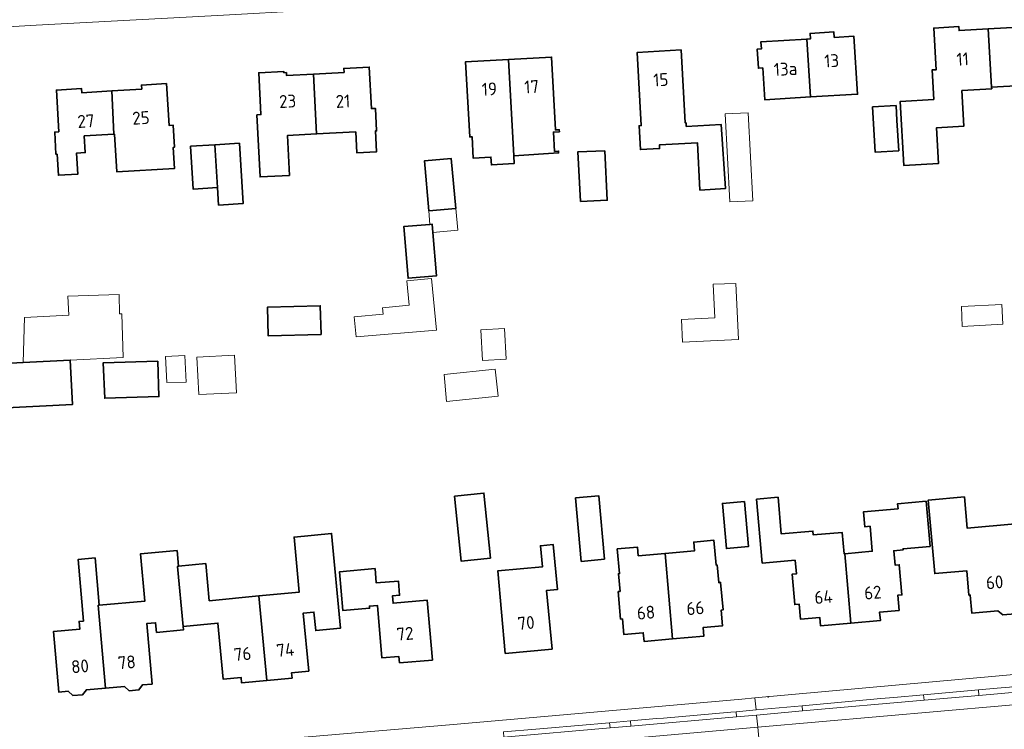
# Model space of a CAD drawing. Header units: metres. Extents: x 140853 to 145288, y 474558 to 480269.
# Tile 239 of 256: x 143818 to 143956, y 478520 to 478619. Entities that reach past the tile are written whole.
import ezdxf
from ezdxf.enums import TextEntityAlignment as Align

# ---------------------------------------------------------------- set-up
doc = ezdxf.new("R2010")
doc.units = ezdxf.units.M
doc.header["$MEASUREMENT"] = 0
for name, color, linetype, lineweight in [('B-WE-OG-BEBOUWING-G', 7, 'Continuous', 35), ('B-WE-OG-BEBOUWING_BIJGEBOUW-G', 7, 'Continuous', 18), ('B-WE-OG-BEBOUWING_HUISNUMMER-T18', 10, 'Continuous', 18), ('B-WE-OG-TERREIN_ERF-G', 7, 'Continuous', 18), ('B-WE-VH-VERHARDING_ASFALT-G', 252, 'Continuous', 18), ('B-WE-VH-VERHARDING_BETONSTRAATSTEEN-G', 252, 'Continuous', 18), ('B-WE-VH-VERHARDING_GRASBETONSTEEN-G', 70, 'Continuous', 18), ('B-WE-VH-VERHARDING_TEGEL-G', 252, 'Continuous', 18), ('X-XX-XX-ALGEMEEN-S', 7, 'Continuous', 18)]:
    doc.layers.add(name, color=color, linetype=linetype, lineweight=lineweight)
doc.styles.add('NLCS-ISO', font='txt')

# ---------------------------------------------------------------- blocks, each defined once
blk = doc.blocks.new('SIE-WEG_AFVALBAK_TYPE_01')
for radius in [0.25, 0.156]:
    blk.add_circle((0, 0), radius)

msp = doc.modelspace()

# ---------------------------------------------------------------- linework, layer by layer
at = {"layer": 'B-WE-OG-BEBOUWING-G', "ltscale": 0.2, "flags": 128}
for points in [[(143954.206, 478609.677), (143954.161, 478609.675), (143953.697, 478617.813), (143949.659, 478617.573), (143949.625, 478618.142), (143946.111, 478617.934), (143946.455, 478612.114), (143945.876, 478612.08), (143946.121, 478607.957), (143941.429, 478607.679), (143941.959, 478598.715), (143946.801, 478599.002), (143946.505, 478603.993), (143950.339, 478604.22), (143950.044, 478609.201), (143954.217, 478609.448), (143954.206, 478609.677)], [(143953.697, 478617.813), (143954.161, 478609.675), (143954.206, 478609.677), (143958.413, 478609.917), (143958.425, 478609.707), (143959.653, 478609.777), (143959.821, 478606.822), (143962.6, 478606.971), (143962.424, 478609.936), (143962.574, 478609.944), (143962.389, 478613.059), (143961.82, 478613.025), (143961.475, 478618.845), (143957.98, 478618.638), (143958.014, 478618.069), (143953.697, 478617.813)], [(143928.365, 478616.391), (143921.982, 478616.014), (143922.046, 478615.025), (143921.458, 478614.987), (143921.631, 478612.312), (143922.22, 478612.351), (143922.508, 478607.92), (143928.919, 478608.299), (143928.365, 478616.391)], [(143928.919, 478608.299), (143935.477, 478608.686), (143934.961, 478616.782), (143932.206, 478616.619), (143932.16, 478617.388), (143928.836, 478617.191), (143928.882, 478616.422), (143928.365, 478616.391), (143928.919, 478608.299)], [(143886.724, 478613.559), (143887.447, 478600.083), (143893.719, 478600.471), (143893.703, 478600.731), (143893.154, 478600.697), (143892.987, 478603.391), (143893.825, 478603.443), (143893.807, 478603.723), (143893.259, 478603.689), (143892.726, 478613.884), (143886.724, 478613.559)], [(143910.849, 478614.878), (143904.693, 478614.538), (143905.258, 478604.304), (143904.949, 478604.287), (143905.134, 478600.942), (143907.819, 478601.09), (143907.791, 478601.599), (143913.093, 478601.892), (143913.459, 478595.273), (143917.005, 478595.489), (143916.414, 478604.47), (143911.535, 478604.185), (143911.508, 478604.675), (143911.408, 478604.669), (143910.849, 478614.878)], [(143859.895, 478603.124), (143865.38, 478603.414), (143865.536, 478600.468), (143868.272, 478600.613), (143868.132, 478603.551), (143868.292, 478603.56), (143868.128, 478606.695), (143867.559, 478606.666), (143867.255, 478612.479), (143863.71, 478612.295), (143863.739, 478611.726), (143859.488, 478611.506), (143859.895, 478603.124)], [(143887.447, 478600.083), (143886.724, 478613.559), (143880.722, 478613.235), (143881.292, 478602.71), (143881.621, 478602.728), (143881.784, 478599.732), (143884.249, 478599.885), (143884.316, 478598.807), (143887.511, 478599.005), (143887.447, 478600.083)], [(143859.488, 478611.506), (143855.7, 478611.309), (143855.68, 478611.699), (143855.34, 478611.681), (143855.331, 478611.861), (143851.828, 478611.679), (143852.131, 478605.827), (143851.562, 478605.797), (143852.013, 478597.12), (143856.108, 478597.332), (143855.818, 478602.908), (143859.895, 478603.124), (143859.488, 478611.506)], [(143831.569, 478603.09), (143831.306, 478609.146), (143827.103, 478608.898), (143827.07, 478609.467), (143823.556, 478609.26), (143823.89, 478603.429), (143823.321, 478603.396), (143823.502, 478600.283), (143823.662, 478600.292), (143823.83, 478597.346), (143826.545, 478597.502), (143826.375, 478600.458), (143827.593, 478600.528), (143827.459, 478602.854), (143831.569, 478603.09)], [(143831.569, 478603.09), (143831.682, 478603.097), (143831.985, 478597.846), (143840.039, 478598.28), (143839.879, 478601.256), (143840.038, 478601.264), (143839.872, 478604.35), (143839.293, 478604.319), (143838.921, 478610.167), (143835.445, 478609.962), (143835.479, 478609.393), (143831.306, 478609.146), (143831.569, 478603.09)], [(143937.551, 478606.907), (143937.94, 478600.568), (143941.234, 478600.77), (143940.975, 478604.992), (143940.85, 478607.085), (143937.551, 478606.907)], [(143846.058, 478595.626), (143845.701, 478601.624), (143842.297, 478601.421), (143842.654, 478595.423), (143846.058, 478595.626)], [(143846.058, 478595.626), (143846.203, 478593.19), (143849.627, 478593.394), (143849.135, 478601.828), (143845.701, 478601.624), (143846.058, 478595.626)], [(143896.76, 478593.687), (143900.505, 478593.871), (143900.167, 478600.753), (143896.417, 478600.651), (143896.76, 478593.687)], [(143875.59, 478592.374), (143879.345, 478592.708), (143878.725, 478599.681), (143874.969, 478599.355), (143875.59, 478592.374)], [(143876.158, 478589.344), (143876.066, 478590.499), (143875.719, 478590.473), (143872.093, 478590.196), (143872.674, 478582.96), (143876.645, 478583.279), (143876.158, 478589.344)], [(143860.529, 478575.097), (143860.414, 478579.108), (143853.031, 478578.896), (143853.148, 478574.886), (143860.529, 478575.097)], [(143818.906, 478571.176), (143815.377, 478570.992), (143815.621, 478564.789), (143825.811, 478565.32), (143825.488, 478571.518), (143818.906, 478571.176)], [(143837.723, 478571.355), (143830.107, 478571.131), (143830.304, 478566.18), (143837.868, 478566.402), (143837.723, 478571.355)], [(143879.166, 478552.505), (143880.079, 478543.419), (143884.19, 478543.84), (143883.279, 478552.918), (143879.166, 478552.505)], [(143900.143, 478543.669), (143899.351, 478552.534), (143896.084, 478552.241), (143896.876, 478543.377), (143900.143, 478543.669)], [(143919.66, 478551.759), (143916.593, 478551.485), (143917.158, 478545.16), (143920.226, 478545.434), (143919.66, 478551.759)], [(143934.535, 478534.723), (143933.703, 478544.448), (143933.579, 478544.437), (143933.314, 478547.419), (143929.28, 478547.061), (143929.233, 478547.599), (143924.82, 478547.208), (143924.366, 478552.328), (143921.378, 478552.063), (143922.17, 478543.124), (143926.752, 478543.53), (143926.922, 478541.618), (143926.324, 478541.565), (143926.699, 478537.341), (143927.296, 478537.394), (143927.482, 478535.303), (143930.191, 478535.543), (143930.297, 478534.348), (143934.535, 478534.723)], [(143934.535, 478534.723), (143938.664, 478535.089), (143938.558, 478536.285), (143941.268, 478536.525), (143941.081, 478538.627), (143941.679, 478538.68), (143941.305, 478542.903), (143940.707, 478542.85), (143940.528, 478544.862), (143941.843, 478544.979), (143941.83, 478545.128), (143945.615, 478545.464), (143945.055, 478551.779), (143941.061, 478551.425), (143941.123, 478550.728), (143936.282, 478550.298), (143936.467, 478548.207), (143937.224, 478548.274), (143937.533, 478544.787), (143933.703, 478544.448), (143934.535, 478534.723)], [(143957.509, 478548.615), (143950.796, 478548.016), (143950.404, 478552.378), (143945.334, 478551.922), (143946.257, 478541.664), (143950.729, 478542.066), (143951.036, 478538.65), (143951.205, 478538.665), (143951.432, 478536.145), (143955.067, 478536.472), (143955.773, 478535.882), (143957.466, 478536.034), (143958.055, 478536.741), (143958.573, 478536.787), (143957.509, 478548.615)], [(143851.851, 478538.537), (143852.933, 478526.726), (143856.478, 478527.064), (143856.407, 478527.81), (143858.816, 478528.039), (143858.044, 478536.153), (143859.538, 478536.295), (143859.784, 478533.706), (143863.258, 478534.037), (143861.999, 478547.277), (143856.753, 478546.778), (143857.485, 478539.073), (143851.851, 478538.537)], [(143909.601, 478532.527), (143914.015, 478532.921), (143913.907, 478534.137), (143916.616, 478534.379), (143916.421, 478536.56), (143916.68, 478536.583), (143916.336, 478540.428), (143916.077, 478540.405), (143915.856, 478542.875), (143915.707, 478542.861), (143915.397, 478546.328), (143912.588, 478546.077), (143912.697, 478544.865), (143908.58, 478544.497), (143909.601, 478532.527)], [(143829.535, 478537.26), (143829.416, 478537.25), (143830.405, 478525.662), (143833.065, 478525.889), (143833.709, 478525.275), (143835.074, 478525.391), (143835.606, 478526.106), (143836.931, 478526.219), (143836.208, 478534.688), (143837.42, 478534.803), (143837.549, 478533.44), (143841.312, 478533.798), (143841.267, 478534.276), (143840.481, 478542.679), (143840.594, 478542.69), (143840.407, 478544.882), (143835.325, 478544.448), (143835.892, 478537.802), (143829.535, 478537.26)], [(143892.791, 478531.089), (143892.042, 478539.305), (143893.536, 478539.441), (143892.964, 478545.715), (143891.171, 478545.552), (143891.44, 478542.604), (143885.216, 478542.036), (143886.268, 478530.494), (143892.791, 478531.089)], [(143908.58, 478544.497), (143904.828, 478544.161), (143904.72, 478545.373), (143901.911, 478545.122), (143902.221, 478541.656), (143902.071, 478541.643), (143902.292, 478539.172), (143902.033, 478539.149), (143902.377, 478535.305), (143902.636, 478535.328), (143902.831, 478533.146), (143905.54, 478533.389), (143905.649, 478532.173), (143909.601, 478532.527), (143908.58, 478544.497)], [(143829.535, 478537.26), (143828.972, 478543.856), (143826.601, 478543.654), (143827.337, 478535.035), (143826.729, 478534.983), (143826.822, 478533.887), (143823.156, 478533.574), (143823.878, 478525.105), (143825.213, 478525.219), (143825.858, 478524.605), (143827.223, 478524.722), (143827.754, 478525.436), (143830.405, 478525.662), (143829.416, 478537.25), (143829.535, 478537.26)], [(143841.267, 478534.276), (143846.125, 478534.738), (143846.87, 478526.903), (143849.349, 478527.139), (143849.42, 478526.392), (143852.933, 478526.726), (143851.851, 478538.537), (143844.912, 478537.877), (143844.42, 478543.054), (143840.594, 478542.69), (143840.481, 478542.679), (143841.267, 478534.276)], [(143871.48, 478529.176), (143876.092, 478529.579), (143875.363, 478537.947), (143870.581, 478537.53), (143870.492, 478538.546), (143871.508, 478538.635), (143871.335, 478540.627), (143868.241, 478540.357), (143868.066, 478542.36), (143863.111, 478541.927), (143863.585, 478536.488), (143867.311, 478536.813), (143867.284, 478537.122), (143868.4, 478537.219), (143869.041, 478529.867), (143871.402, 478530.073), (143871.48, 478529.176)]]:
    msp.add_lwpolyline(points, close=True, dxfattribs=at)
at = {"layer": 'B-WE-OG-BEBOUWING_BIJGEBOUW-G', "ltscale": 0.2, "flags": 128}
for points in [[(143917.633, 478593.619), (143920.826, 478593.785), (143920.186, 478606.088), (143916.993, 478605.921), (143917.633, 478593.619)], [(143875.719, 478590.473), (143876.066, 478590.499), (143876.158, 478589.344), (143879.616, 478589.662), (143879.345, 478592.708), (143875.59, 478592.374), (143875.719, 478590.473)], [(143875.956, 478582.927), (143872.527, 478582.599), (143872.855, 478579.17), (143869.106, 478578.812), (143869.19, 478577.929), (143865.165, 478577.545), (143865.431, 478574.757), (143876.646, 478575.712), (143875.956, 478582.927)], [(143915.556, 478577.44), (143910.861, 478577.195), (143911.027, 478574.002), (143918.853, 478574.41), (143918.446, 478582.236), (143915.312, 478582.135), (143915.556, 478577.44)], [(143825.488, 478571.518), (143832.863, 478571.873), (143832.692, 478577.997), (143832.392, 478577.988), (143832.317, 478580.671), (143825.171, 478580.471), (143825.31, 478577.81), (143819.08, 478577.486), (143818.906, 478571.176), (143825.488, 478571.518)], [(143955.637, 478579.307), (143950.002, 478579.013), (143950.085, 478576.224), (143955.782, 478576.521), (143955.637, 478579.307)], [(143883.065, 478571.479), (143886.383, 478571.652), (143886.162, 478575.909), (143882.844, 478575.736), (143883.065, 478571.479)], [(143841.486, 478572.171), (143838.794, 478572.03), (143838.985, 478568.368), (143841.68, 478568.445), (143841.486, 478572.171)], [(143843.161, 478571.944), (143843.435, 478566.685), (143848.694, 478566.959), (143848.421, 478572.218), (143843.161, 478571.944)], [(143884.855, 478570.254), (143877.706, 478569.505), (143878.074, 478565.704), (143885.253, 478566.456), (143884.855, 478570.254)]]:
    msp.add_lwpolyline(points, close=True, dxfattribs=at)
at = {"layer": 'B-WE-OG-TERREIN_ERF-G', "ltscale": 0.2, "flags": 128}
for points in [[(143966.637, 478626.319), (143932.752, 478624.567), (143906.149, 478623.111), (143872.771, 478621.197), (143846.043, 478619.694), (143820.714, 478618.318), (143792.429, 478616.661)], [(143958.413, 478609.917), (143954.206, 478609.677), (143954.217, 478609.448), (143950.044, 478609.201), (143950.339, 478604.22), (143946.505, 478603.993), (143946.801, 478599.002), (143941.959, 478598.715), (143941.429, 478607.679), (143946.121, 478607.957), (143945.876, 478612.08), (143946.455, 478612.114), (143946.111, 478617.934), (143949.625, 478618.142), (143949.659, 478617.573), (143953.697, 478617.813), (143953.697, 478617.813), (143958.014, 478618.069)], [(143957.466, 478536.034), (143955.773, 478535.882), (143955.067, 478536.472), (143951.432, 478536.145), (143951.205, 478538.665), (143951.036, 478538.65), (143950.729, 478542.066), (143946.257, 478541.664), (143945.334, 478551.922), (143950.404, 478552.378), (143950.796, 478548.016), (143957.509, 478548.615)], [(143839, 478517.168), (143878.491, 478520.537), (143919.288, 478524.123), (143921.131, 478524.288), (143960.409, 478527.815)]]:
    msp.add_lwpolyline(points, dxfattribs=at)
for points in [[(143928.919, 478608.299), (143922.508, 478607.92), (143922.22, 478612.351), (143921.631, 478612.312), (143921.458, 478614.987), (143922.046, 478615.025), (143921.982, 478616.014), (143928.365, 478616.391), (143928.882, 478616.422), (143928.836, 478617.191), (143932.16, 478617.388), (143932.206, 478616.619), (143934.961, 478616.782), (143935.477, 478608.686), (143928.919, 478608.299)], [(143886.724, 478613.559), (143892.726, 478613.884), (143893.259, 478603.689), (143893.807, 478603.723), (143893.825, 478603.443), (143892.987, 478603.391), (143893.154, 478600.697), (143893.703, 478600.731), (143893.719, 478600.471), (143887.447, 478600.083), (143887.511, 478599.005), (143884.316, 478598.807), (143884.249, 478599.885), (143881.784, 478599.732), (143881.621, 478602.728), (143881.292, 478602.71), (143880.722, 478613.235), (143886.724, 478613.559)], [(143910.849, 478614.878), (143911.408, 478604.669), (143911.508, 478604.675), (143911.535, 478604.185), (143916.414, 478604.47), (143917.005, 478595.489), (143913.459, 478595.273), (143913.093, 478601.892), (143907.791, 478601.599), (143907.819, 478601.09), (143905.134, 478600.942), (143904.949, 478604.287), (143905.258, 478604.304), (143904.693, 478614.538), (143910.849, 478614.878)], [(143859.895, 478603.124), (143855.818, 478602.908), (143856.108, 478597.332), (143852.013, 478597.12), (143851.562, 478605.797), (143852.131, 478605.827), (143851.828, 478611.679), (143855.331, 478611.861), (143855.34, 478611.681), (143855.68, 478611.699), (143855.7, 478611.309), (143859.488, 478611.506), (143863.739, 478611.726), (143863.71, 478612.295), (143867.255, 478612.479), (143867.559, 478606.666), (143868.128, 478606.695), (143868.292, 478603.56), (143868.132, 478603.551), (143868.272, 478600.613), (143865.536, 478600.468), (143865.38, 478603.414), (143859.895, 478603.124)], [(143831.306, 478609.146), (143835.479, 478609.393), (143835.445, 478609.962), (143838.921, 478610.167), (143839.293, 478604.319), (143839.872, 478604.35), (143840.038, 478601.264), (143839.879, 478601.256), (143840.039, 478598.28), (143831.985, 478597.846), (143831.682, 478603.097), (143831.569, 478603.09), (143827.459, 478602.854), (143827.593, 478600.528), (143826.375, 478600.458), (143826.545, 478597.502), (143823.83, 478597.346), (143823.662, 478600.292), (143823.502, 478600.283), (143823.321, 478603.396), (143823.89, 478603.429), (143823.556, 478609.26), (143827.07, 478609.467), (143827.103, 478608.898), (143831.306, 478609.146)], [(143937.551, 478606.907), (143940.85, 478607.085), (143940.975, 478604.992), (143941.234, 478600.77), (143937.94, 478600.568), (143937.551, 478606.907)], [(143846.058, 478595.626), (143842.654, 478595.423), (143842.297, 478601.421), (143845.701, 478601.624), (143849.135, 478601.828), (143849.627, 478593.394), (143846.203, 478593.19), (143846.058, 478595.626)], [(143896.76, 478593.687), (143896.417, 478600.651), (143900.167, 478600.753), (143900.505, 478593.871), (143896.76, 478593.687)], [(143879.345, 478592.708), (143875.59, 478592.374), (143874.969, 478599.355), (143878.725, 478599.681), (143879.345, 478592.708)], [(143875.719, 478590.473), (143876.066, 478590.499), (143876.158, 478589.344), (143876.645, 478583.279), (143872.674, 478582.96), (143872.093, 478590.196), (143875.719, 478590.473)], [(143860.529, 478575.097), (143853.148, 478574.886), (143853.031, 478578.896), (143860.414, 478579.108), (143860.529, 478575.097)], [(143825.488, 478571.518), (143825.811, 478565.32), (143815.621, 478564.789), (143815.377, 478570.992), (143818.906, 478571.176), (143825.488, 478571.518)], [(143837.723, 478571.355), (143837.868, 478566.402), (143830.304, 478566.18), (143830.107, 478571.131), (143837.723, 478571.355)], [(143879.166, 478552.505), (143883.279, 478552.918), (143884.19, 478543.84), (143880.079, 478543.419), (143879.166, 478552.505)], [(143900.143, 478543.669), (143896.876, 478543.377), (143896.084, 478552.241), (143899.351, 478552.534), (143900.143, 478543.669)], [(143919.66, 478551.759), (143920.226, 478545.434), (143917.158, 478545.16), (143916.593, 478551.485), (143919.66, 478551.759)], [(143933.703, 478544.448), (143937.533, 478544.787), (143937.224, 478548.274), (143936.467, 478548.207), (143936.282, 478550.298), (143941.123, 478550.728), (143941.061, 478551.425), (143945.055, 478551.779), (143945.615, 478545.464), (143941.83, 478545.128), (143941.843, 478544.979), (143940.528, 478544.862), (143940.707, 478542.85), (143941.305, 478542.903), (143941.679, 478538.68), (143941.081, 478538.627), (143941.268, 478536.525), (143938.558, 478536.285), (143938.664, 478535.089), (143934.535, 478534.723), (143930.297, 478534.348), (143930.191, 478535.543), (143927.482, 478535.303), (143927.296, 478537.394), (143926.699, 478537.341), (143926.324, 478541.565), (143926.922, 478541.618), (143926.752, 478543.53), (143922.17, 478543.124), (143921.378, 478552.063), (143924.366, 478552.328), (143924.82, 478547.208), (143929.233, 478547.599), (143929.28, 478547.061), (143933.314, 478547.419), (143933.579, 478544.437), (143933.703, 478544.448)], [(143830.405, 478525.662), (143827.754, 478525.436), (143827.223, 478524.722), (143825.858, 478524.605), (143825.213, 478525.219), (143823.878, 478525.105), (143823.156, 478533.574), (143826.822, 478533.887), (143826.729, 478534.983), (143827.337, 478535.035), (143826.601, 478543.654), (143828.972, 478543.856), (143829.535, 478537.26), (143835.892, 478537.802), (143835.325, 478544.448), (143840.407, 478544.882), (143840.594, 478542.69), (143844.42, 478543.054), (143844.912, 478537.877), (143851.851, 478538.537), (143857.485, 478539.073), (143856.753, 478546.778), (143861.999, 478547.277), (143863.258, 478534.037), (143859.784, 478533.706), (143859.538, 478536.295), (143858.044, 478536.153), (143858.816, 478528.039), (143856.407, 478527.81), (143856.478, 478527.064), (143852.933, 478526.726), (143849.42, 478526.392), (143849.349, 478527.139), (143846.87, 478526.903), (143846.125, 478534.738), (143841.267, 478534.276), (143841.312, 478533.798), (143837.549, 478533.44), (143837.42, 478534.803), (143836.208, 478534.688), (143836.931, 478526.219), (143835.606, 478526.106), (143835.074, 478525.391), (143833.709, 478525.275), (143833.065, 478525.889), (143830.405, 478525.662)], [(143908.58, 478544.497), (143912.697, 478544.865), (143912.588, 478546.077), (143915.397, 478546.328), (143915.707, 478542.861), (143915.856, 478542.875), (143916.077, 478540.405), (143916.336, 478540.428), (143916.68, 478536.583), (143916.421, 478536.56), (143916.616, 478534.379), (143913.907, 478534.137), (143914.015, 478532.921), (143909.601, 478532.527), (143905.649, 478532.173), (143905.54, 478533.389), (143902.831, 478533.146), (143902.636, 478535.328), (143902.377, 478535.305), (143902.033, 478539.149), (143902.292, 478539.172), (143902.071, 478541.643), (143902.221, 478541.656), (143901.911, 478545.122), (143904.72, 478545.373), (143904.828, 478544.161), (143908.58, 478544.497)], [(143892.791, 478531.089), (143886.268, 478530.494), (143885.216, 478542.036), (143891.44, 478542.604), (143891.171, 478545.552), (143892.964, 478545.715), (143893.536, 478539.441), (143892.042, 478539.305), (143892.791, 478531.089)], [(143871.48, 478529.176), (143871.402, 478530.073), (143869.041, 478529.867), (143868.4, 478537.219), (143867.284, 478537.122), (143867.311, 478536.813), (143863.585, 478536.488), (143863.111, 478541.927), (143868.066, 478542.36), (143868.241, 478540.357), (143871.335, 478540.627), (143871.508, 478538.635), (143870.492, 478538.546), (143870.581, 478537.53), (143875.363, 478537.947), (143876.092, 478529.579), (143871.48, 478529.176)]]:
    msp.add_lwpolyline(points, close=True, dxfattribs=at)
at = {"layer": 'B-WE-VH-VERHARDING_ASFALT-G', "ltscale": 0.2, "flags": 128}
msp.add_lwpolyline([(144017.847, 478506.746), (144023.89, 478527.524), (144027.322, 478539.323), (144027.322, 478539.323, -0.123638), (144020.764, 478534.646), (144020.764, 478534.646), (144019.671, 478534.299), (144017.401, 478533.577), (144017.298, 478533.544), (144015.361, 478532.987), (144010.516, 478531.592), (144010.409, 478531.571), (144008.965, 478531.291), (144003.805, 478529.103), (144000, 478527.864), (143992.163, 478526.495), (143964.126, 478523.942), (143921.524, 478520.193), (143922.109, 478514.093)], format="xyb", dxfattribs=at)
msp.add_lwpolyline([(143993.643, 478528.295), (143988.682, 478527.85), (143976.141, 478526.726), (143968.913, 478526.078), (143966.989, 478525.909), (143952.429, 478524.626), (143944.762, 478523.951), (143927.794, 478522.457), (143921.361, 478521.89), (143921.524, 478520.193), (143964.126, 478523.942), (143992.163, 478526.495), (144000, 478527.864), (144003.805, 478529.103), (144008.965, 478531.291), (144000, 478529.55), (143999.016, 478529.304), (143998.455, 478529.17), (143998.455, 478529.17, -0.0284371), (143993.643, 478528.295)], format="xyb", close=True, dxfattribs=at)
msp.add_lwpolyline([(143883.591, 478516.855), (143921.524, 478520.193), (143921.361, 478521.89), (143918.585, 478521.646), (143903.821, 478520.345), (143900.902, 478520.088), (143886.059, 478518.781)], dxfattribs=at)
msp.add_lwpolyline([(143922.109, 478514.093), (143921.524, 478520.193), (143883.591, 478516.855), (143840.542, 478513.025), (143808.585, 478510.235), (143774.131, 478507.165), (143771.214, 478506.896), (143771.778, 478500.781), (143892.129, 478511.414), (143922.109, 478514.093)], close=True, dxfattribs=at)
at = {"layer": 'B-WE-VH-VERHARDING_BETONSTRAATSTEEN-G', "ltscale": 0.2, "flags": 128}
msp.add_lwpolyline([(143792.429, 478616.661), (143820.714, 478618.318), (143846.043, 478619.694), (143872.771, 478621.197), (143906.149, 478623.111), (143932.752, 478624.567), (143966.637, 478626.319)], dxfattribs=at)
at = {"layer": 'B-WE-VH-VERHARDING_GRASBETONSTEEN-G', "ltscale": 0.2, "flags": 128}
for points in [[(143956.681, 478525.808), (143954.988, 478525.655), (143952.357, 478525.417), (143952.429, 478524.626), (143966.989, 478525.909), (143966.916, 478526.744), (143957.012, 478525.838), (143956.681, 478525.808)], [(143927.794, 478522.457), (143944.762, 478523.951), (143944.692, 478524.724), (143940.538, 478524.349), (143938.726, 478524.185), (143927.728, 478523.191), (143927.794, 478522.457)], [(143944.762, 478523.951), (143952.429, 478524.626), (143952.357, 478525.417), (143944.692, 478524.724), (143944.762, 478523.951)], [(143921.361, 478521.89), (143927.794, 478522.457), (143927.728, 478523.191), (143921.292, 478522.609), (143918.521, 478522.358), (143918.585, 478521.646), (143921.361, 478521.89)], [(143903.821, 478520.345), (143918.585, 478521.646), (143918.521, 478522.358), (143917.752, 478522.289), (143908.36, 478521.471), (143907.364, 478521.384), (143903.758, 478521.07), (143903.821, 478520.345)], [(143892.153, 478520.058), (143890.539, 478519.917), (143885.995, 478519.521), (143886.059, 478518.781), (143900.902, 478520.088), (143900.839, 478520.815), (143892.153, 478520.058)], [(143900.902, 478520.088), (143903.821, 478520.345), (143903.758, 478521.07), (143900.839, 478520.815), (143900.902, 478520.088)]]:
    msp.add_lwpolyline(points, close=True, dxfattribs=at)
at = {"layer": 'B-WE-VH-VERHARDING_TEGEL-G', "ltscale": 0.2, "flags": 128}
for points in [[(143960.409, 478527.815), (143921.131, 478524.288), (143921.292, 478522.609), (143927.728, 478523.191), (143938.726, 478524.185), (143940.538, 478524.349), (143944.692, 478524.724), (143952.357, 478525.417), (143954.988, 478525.655), (143956.681, 478525.808)], [(143885.995, 478519.521), (143890.539, 478519.917), (143892.153, 478520.058), (143900.839, 478520.815), (143903.758, 478521.07), (143907.364, 478521.384), (143908.36, 478521.471), (143917.752, 478522.289), (143918.521, 478522.358), (143921.292, 478522.609), (143921.131, 478524.288), (143919.288, 478524.123), (143878.491, 478520.537), (143839, 478517.168)]]:
    msp.add_lwpolyline(points, dxfattribs=at)

# ---------------------------------------------------------------- block references
at = {"layer": 'X-XX-XX-ALGEMEEN-S', "xscale": 0.2, "yscale": 0.2, "zscale": 0.2}
msp.add_blockref('SIE-WEG_AFVALBAK_TYPE_01', (143922.973, 478524.436), dxfattribs=at)

# ---------------------------------------------------------------- texts
at = {"layer": 'B-WE-OG-BEBOUWING_HUISNUMMER-T18', "style": 'NLCS-ISO'}
for s, rotation, p in [('13', 3.4, (143931.854, 478613.363)), ('11', 3.4, (143950.158, 478613.596)), ('13a', 3.4, (143925.41, 478612.209)), ('15', 3.2, (143907.991, 478610.714)), ('19', 3.1, (143884.042, 478609.408)), ('17', 3.1, (143889.941, 478609.727)), ('23', 3, (143855.861, 478607.703)), ('21', 3, (143863.593, 478607.713)), ('27', 3.4, (143827.683, 478604.925)), ('25', 3.4, (143835.368, 478605.379)), ('60', 5.2, (143954.622, 478540.448)), ('64', 5, (143930.71, 478538.4)), ('62', 5, (143937.603, 478539.011)), ('68', 5.1, (143905.916, 478536.213)), ('66', 5.1, (143912.809, 478536.829)), ('70', 5.2, (143889.166, 478534.775)), ('72', 5, (143872.258, 478533.259)), ('76', 5.4, (143849.56, 478530.423)), ('74', 5.5, (143855.532, 478530.992)), ('80', 4.9, (143826.857, 478528.705)), ('78', 4.9, (143833.385, 478529.262))]:
    msp.add_text(s, height=1.8, rotation=rotation, dxfattribs=at).set_placement(p, align=Align.MIDDLE_CENTER)

doc.saveas('drawing.dxf')
